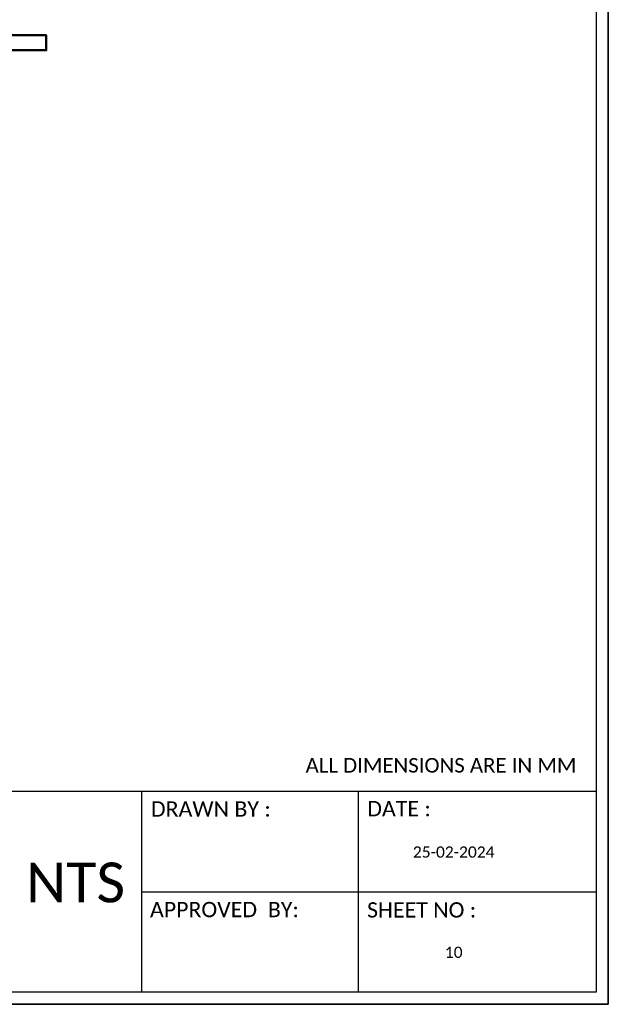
# Model space of a CAD drawing. Header units: millimetres. Extents: x 502444 to 745500, y -417645 to -375189.
# Tile 62 of 208: x 644117 to 648965, y -410939 to -402822. Entities that reach past the tile are written whole.
import ezdxf

# ---------------------------------------------------------------- set-up
doc = ezdxf.new("R2010")
doc.units = ezdxf.units.MM
doc.layers.add('Text', color=7, linetype='Continuous', lineweight=25)
doc.layers.add('Wall New', color=1, linetype='Continuous', lineweight=50)
doc.styles.add('ARIAL', font='arial.ttf')

# ---------------------------------------------------------------- blocks, each defined once
blk = doc.blocks.new('sheet format horizontal')
at = {"layer": 'Text'}
for p, q in [((66762.26, -4420.85), (65217.44, -4420.85)), ((66438.18, -4420.85), (66438.18, -4563.96)), ((66592.54, -4420.85), (66592.54, -4563.96)), ((66438.18, -4492.41), (66762.26, -4492.41))]:
    blk.add_line(p, q, dxfattribs=at)
for points in [[(66770.91, -4572.61), (66770.91, -3464.93), (65208.79, -3464.93), (65208.79, -4572.61)], [(66770.91, -4572.61), (65208.79, -4572.61), (65208.79, -3464.93), (66770.91, -3464.93)], [(65217.44, -3473.58), (66762.26, -3473.58), (66762.26, -4563.96), (65217.44, -4563.96)]]:
    blk.add_lwpolyline(points, close=True, dxfattribs=at)
at = {"layer": 'Text', "char_height": 10.9104, "width": 140.4133, "attachment_point": 1, "style": 'ARIAL'}
for s, insert in [('\\pxqc;{\\fCalibri|b0|i0|c0|p34;DRAWN BY : }', (66417.39, -4427.78)), ('\\pxqc;{\\fCalibri|b0|i0|c0|p34;DATE : }', (66551.55, -4427.55)), ('\\pxql;{\\fCalibri|b0|i0|c0|p34;APPROVED  BY:}', (66444.23, -4499.54)), ('\\pxqc;{\\fCalibri|b0|i0|c0|p34;SHEET NO :}', (66567.64, -4499.79))]:
    blk.add_mtext(s, dxfattribs=dict(at, insert=insert))

msp = doc.modelspace()

# ---------------------------------------------------------------- linework, layer by layer
at = {"layer": 'Wall New'}
msp.add_lwpolyline([(638876.76892, -403074.18702), (644334.83775, -403073.5558), (644334.83775, -403073.5558), (644334.83775, -402949.56856), (638876.75874, -402949.56856), (638876.76893, -403074.29111)], dxfattribs=at)

# ---------------------------------------------------------------- block references
at = {"layer": 'Wall New', "color": 5, "true_color": 0x0000ff, "xscale": 11.55473124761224, "yscale": 11.55473124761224, "zscale": 11.55473124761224}
msp.add_blockref('sheet format horizontal', (-122555.27624, -358104.22431, 2803.51127), dxfattribs=at)

# ---------------------------------------------------------------- texts
at = {"layer": 'Text', "attachment_point": 1, "style": 'ARIAL'}
for s, insert, char_height, width in [('\\pxqc;{\\fCalibri|b0|i0|c0|p34;ALL DIMENSIONS ARE IN MM}', (645844.27709, -408908.65581, 2803.51127), 120.5005237, 3484.4580829), ('\\pxqc;{\\fCalibri|b0|i0|c0|p34;25-02-2024}', (646880.2276, -409637.70382, 2803.51127), 92.43785, 1622.4377052), ('\\pxqc;{\\fCalibri|b0|i0|c0|p34;NTS}', (639067.8072, -409770.60032, 5013.85367), 328.6657297, 11017.6937883), ('\\pxqc;{\\fCalibri|b0|i0|c0|p34;10}', (646880.2276, -410464.519, 2803.51127), 92.43785, 1622.4377052)]:
    msp.add_mtext(s, dxfattribs=dict(at, insert=insert, char_height=char_height, width=width))

doc.saveas('drawing.dxf')
